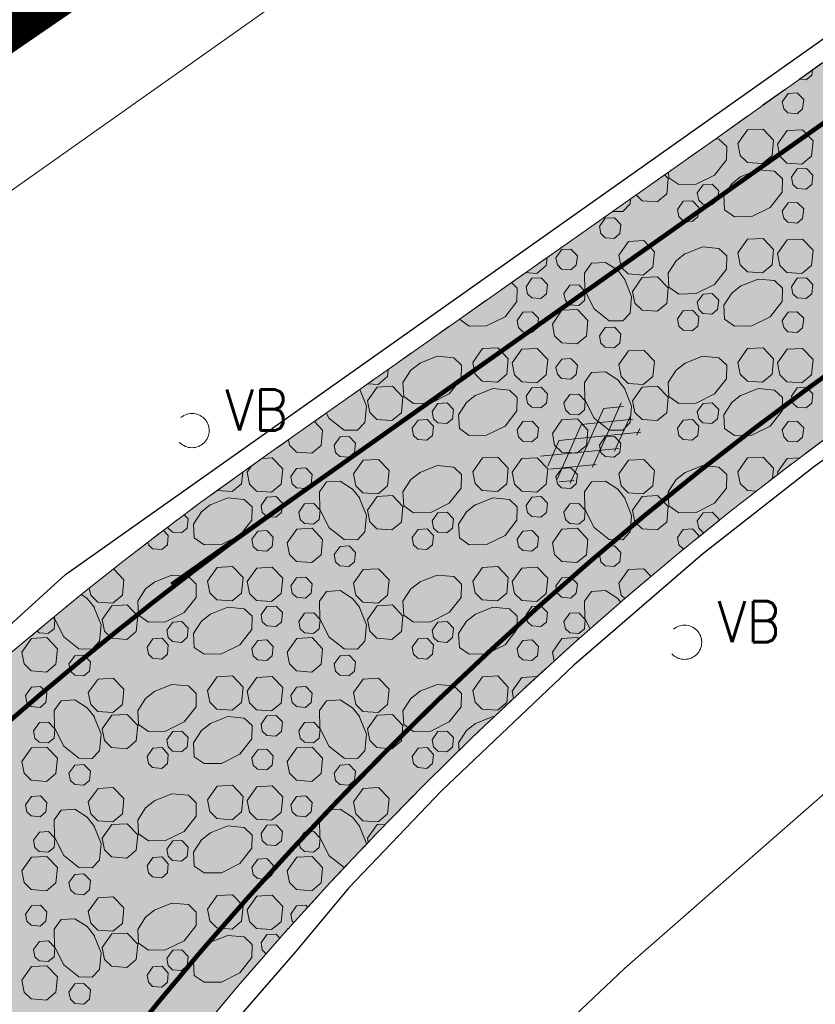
# Model space of a CAD drawing. Header units: metres. Extents: x 148425 to 149111, y 486065 to 486671.
# Tile 21 of 81: x 148547 to 148564, y 486334 to 486356. Entities that reach past the tile are written whole.
import ezdxf

# ---------------------------------------------------------------- set-up
doc = ezdxf.new("R2010")
doc.units = ezdxf.units.M
doc.header["$MEASUREMENT"] = 0
doc.linetypes.add('1-3 (0.10)', pattern=[4, 1, -3])
doc.linetypes.add('DGN Style 2', pattern=[1, 0.6, -0.4])
for name, color, linetype, lineweight in [('BWR-alg-topografie', 7, 'Continuous', 13), ('BWR-nieuw-belijning-1-3 streep dik 100', 51, '1-3 (0.10)', 0), ('BWR-verw-drain ø 80', 60, 'drainagew', 30), ('BWR-verw-situatie', 214, 'DGN Style 2', 13), ('TOP-L-topo objecten vlak', 7, 'Continuous', 0), ('WVB-alg-onderhoek', 7, 'Continuous', 30), ('WVB-alg-werkgrens', 6, 'Continuous', 53), ('WVB-pen-dik 013', 1, 'Continuous', 0), ('WVB-raster-20%', 254, 'Continuous', 30)]:
    doc.layers.add(name, color=color, linetype=linetype, lineweight=lineweight)
doc.styles.add('Style-STANDARD', font='STANDARD.shx')
doc.styles.add('Style-WORKING', font='WORKING.shx')
doc.linetypes.add('drainagew', pattern='A,2.1,["V",Style-WORKING,S=0.700002,R=0,X=-0.228,Y=-0.367],2.9,-0.32,0.02,-0.32,0.4,-0.32,0.05,-0.32', length=6.75)

# ---------------------------------------------------------------- blocks, each defined once
blk = doc.blocks.new('14_1')
at = {"color": 0, "linetype": 'ByBlock', "lineweight": -2}
blk.add_circle((0, 0), 0.25, dxfattribs=at)
at = {"color": 0, "linetype": 'ByBlock', "lineweight": -2, "style": 'Style-STANDARD'}
blk.add_text('VB', height=0.6, dxfattribs=at).set_placement((0.483, 0))
blk = doc.blocks.new('ASFALT')
at = {"layer": 'BWR-alg-topografie'}
for p, q in [((0.537, 0.737), (-0.001, 0.426)), ((1.137, 0.736), (0, 0.079)), ((1.483, -0.166), (0, 0.693)), ((1.737, 0.736), (0.177, -0.165)), ((2.083, -0.164), (0.524, 0.736)), ((2.111, 0.166), (1.124, 0.736)), ((2.112, 0.513), (1.725, 0.736)), ((2.113, 0.607), (0.778, -0.165)), ((0.884, -0.164), (0, 0.346)), ((2.112, 0.259), (1.377, -0.163)), ((0.284, -0.164), (0, 0)), ((2.113, -0.086), (1.978, -0.163))]:
    blk.add_line(p, q, dxfattribs=at)

msp = doc.modelspace()

# ---------------------------------------------------------------- hatches: boundary and pattern name
at = {"layer": 'WVB-raster-20%', "linetype": 'Continuous', "lineweight": 0}
msp.add_hatch(color=256, dxfattribs=at).paths.add_polyline_path([(148533.282, 486328.506), (148542.896, 486322.419), (148542.892, 486322.421), (148544.421, 486325.181), (148546.054, 486327.762), (148546.882, 486329.013), (148547.738, 486330.245), (148548.621, 486331.456), (148549.521, 486332.632), (148550.449, 486333.789), (148551.401, 486334.925), (148552.377, 486336.041), (148553.375, 486337.138), (148554.393, 486338.216), (148555.43, 486339.275), (148556.497, 486340.325), (148557.585, 486341.355), (148558.694, 486342.365), (148559.822, 486343.352), (148560.969, 486344.318), (148562.134, 486345.261), (148563.317, 486346.181), (148564.517, 486347.077), (148573.278, 486353.429), (148578.585, 486357.139), (148574.733, 486362.601), (148561.632, 486353.285), (148552.063, 486346.543), (148550.539, 486345.454), (148549.684, 486344.812), (148548.837, 486344.158), (148548, 486343.493), (148547.171, 486342.817), (148546.351, 486342.13), (148545.54, 486341.432), (148544.74, 486340.724), (148543.949, 486340.006), (148543.217, 486339.324), (148542.494, 486338.632), (148541.78, 486337.931), (148541.074, 486337.222), (148540.377, 486336.504), (148539.687, 486335.78), (148539.072, 486335.12), (148538.464, 486334.454), (148537.863, 486333.781), (148537.269, 486333.103), (148536.681, 486332.418)], flags=0)

# ---------------------------------------------------------------- linework, layer by layer
at = {"layer": 'BWR-nieuw-belijning-1-3 streep dik 100', "color": 7, "const_width": 0.1, "flags": 128}
for points in [[(148575.378, 486361.686), (148549.903, 486343.654)], [(148577.949, 486358.049), (148572.634, 486354.333), (148563.859, 486347.971), (148562.644, 486347.064), (148561.444, 486346.131), (148560.262, 486345.174), (148559.099, 486344.194), (148557.955, 486343.193), (148556.83, 486342.168), (148555.726, 486341.124), (148554.644, 486340.059), (148553.593, 486338.985), (148552.561, 486337.893), (148551.549, 486336.78), (148550.558, 486335.647), (148549.591, 486334.493), (148548.647, 486333.317), (148547.732, 486332.12), (148546.834, 486330.889), (148545.963, 486329.636), (148545.122, 486328.365), (148543.483, 486325.774)], [(148534.12, 486327.778), (148537.521, 486331.692), (148538.108, 486332.376), (148538.694, 486333.046), (148539.288, 486333.71), (148539.888, 486334.367), (148540.495, 486335.019), (148541.177, 486335.735), (148541.866, 486336.444), (148542.562, 486337.143), (148543.267, 486337.835), (148543.979, 486338.517), (148544.7, 486339.189), (148545.481, 486339.897), (148546.27, 486340.596), (148547.069, 486341.284), (148547.878, 486341.961), (148548.696, 486342.628), (148549.521, 486343.284), (148550.356, 486343.929), (148551.195, 486344.559), (148552.708, 486345.64)]]:
    msp.add_lwpolyline(points, dxfattribs=at)
at = {"layer": 'BWR-verw-drain ø 80', "linetype": 'drainagew', "ltscale": 2.5}
msp.add_line((148547.584, 486343.873), (148591.935, 486375.24), dxfattribs=at)
at = {"layer": 'BWR-verw-drain ø 80', "linetype": 'drainagew', "ltscale": 2.5, "flags": 128}
for points in [[(148596.266, 486369.117), (148578.743, 486356.723), (148563.976, 486346.242), (148561.521, 486344.319), (148558.7, 486341.894), (148555.809, 486339.141), (148553.772, 486337.013), (148552.603, 486335.61), (148550.251, 486332.904), (148547.758, 486329.592), (148545.938, 486326.911), (148544.092, 486323.91), (148542.892, 486321.749)], [(148532.302, 486328.018), (148536.363, 486332.693), (148536.952, 486333.378), (148537.548, 486334.059), (148538.152, 486334.735), (148538.763, 486335.405), (148539.381, 486336.068), (148540.074, 486336.795), (148540.775, 486337.516), (148541.484, 486338.229), (148542.202, 486338.934), (148542.929, 486339.629), (148543.665, 486340.315), (148547.584, 486343.873)]]:
    msp.add_lwpolyline(points, dxfattribs=at)
at = {"layer": 'BWR-verw-situatie', "flags": 128}
for points in [[(148574.733, 486362.601), (148561.632, 486353.285), (148552.063, 486346.543)], [(148544.421, 486325.181), (148546.054, 486327.762), (148546.882, 486329.013), (148547.738, 486330.245), (148548.621, 486331.456), (148549.521, 486332.632), (148550.449, 486333.789), (148551.401, 486334.925), (148552.377, 486336.041), (148553.375, 486337.138), (148554.393, 486338.216), (148555.43, 486339.275), (148556.497, 486340.325), (148557.585, 486341.355), (148558.694, 486342.365), (148559.822, 486343.352), (148560.969, 486344.318), (148562.134, 486345.261), (148563.317, 486346.181), (148564.517, 486347.077), (148573.278, 486353.429), (148578.585, 486357.139)], [(148552.063, 486346.543), (148550.539, 486345.454), (148549.684, 486344.812), (148548.837, 486344.158), (148548, 486343.493), (148547.171, 486342.817), (148546.351, 486342.13), (148545.54, 486341.432), (148544.74, 486340.724), (148543.949, 486340.006), (148543.217, 486339.324), (148542.494, 486338.632), (148541.78, 486337.931), (148541.074, 486337.222), (148540.377, 486336.504), (148539.687, 486335.78), (148539.072, 486335.12), (148538.464, 486334.454), (148537.863, 486333.781), (148537.269, 486333.103), (148536.681, 486332.418), (148533.282, 486328.506)]]:
    msp.add_lwpolyline(points, dxfattribs=at)
at = {"layer": 'TOP-L-topo objecten vlak', "color": 7, "linetype": 'Continuous', "lineweight": 0, "flags": 128}
for points in [[(148517.61, 486327.79), (148520.079, 486327.925), (148523.279, 486328.1), (148526.353, 486333.116), (148529.358, 486337.136), (148533.804, 486342.082), (148538.702, 486346.582), (148544.006, 486350.594), (148554.263, 486357.842), (148555.773, 486356.208), (148558.589, 486357.925), (148561.572, 486359.011), (148606.959, 486391.275)], [(148570.529, 486346.442), (148568.342, 486345.675), (148565.805, 486343.592), (148565.157, 486342.296), (148566.067, 486340.731), (148559.812, 486335.256), (148558.589, 486334.099), (148557.398, 486332.908), (148556.238, 486331.685), (148555.112, 486330.431), (148554.02, 486329.146), (148552.963, 486327.834), (148551.944, 486326.495), (148550.915, 486325.061), (148549.927, 486323.596), (148548.98, 486322.103), (148548.075, 486320.584)]]:
    msp.add_lwpolyline(points, dxfattribs=at)
at = {"layer": 'WVB-alg-onderhoek', "lineweight": 40, "ltscale": 500}
msp.add_3dface([(148601.941, 486074.385), (149104.348, 486429.086), (148938.821, 486663.542), (148436.414, 486308.842)], dxfattribs=at)
at = {"layer": 'WVB-alg-werkgrens', "linetype": 'Continuous', "ltscale": 2.5, "const_width": 1.5, "flags": 128}
msp.add_lwpolyline([(148933.417, 486497.811), (148874.414, 486581.384), (148538.89, 486351.023), (148526.845, 486327.911), (148530.985, 486325.229), (148531.106, 486326.817), (148532.707, 486327.686), (148532.626, 486326.155), (148530.985, 486325.229), (148539.247, 486319.878), (148535.438, 486309.432), (148532.522, 486299.181), (148531.73, 486286.904), (148532.07, 486275.415), (148533.054, 486268.785), (148534.125, 486264.381), (148536.125, 486258.311), (148550.85, 486226.663)], close=True, dxfattribs=at)
at = {"layer": 'WVB-pen-dik 013'}
for p, q in [((148551.553, 486346.111), (148551.651, 486346.249)), ((148563.167, 486346.065), (148563.158, 486346.111)), ((148558.271, 486341.98), (148558.233, 486342.176)), ((148557.387, 486341.168), (148557.355, 486341.326)), ((148554.205, 486338.017), (148554.188, 486338.106))]:
    msp.add_line(p, q, dxfattribs=at)
at = {"layer": 'WVB-pen-dik 013', "flags": 128}
for points in [[(148563.923, 486354.914), (148563.91, 486354.799), (148563.785, 486354.696), (148563.633, 486354.708)], [(148563.265, 486354.216), (148563.393, 486354.396), (148563.593, 486354.409), (148563.733, 486354.264), (148563.71, 486354.059), (148563.588, 486353.954), (148563.388, 486353.971), (148563.295, 486354.061), (148563.265, 486354.216)], [(148562.295, 486353.301), (148562.505, 486353.601), (148562.843, 486353.619), (148563.073, 486353.376), (148563.04, 486353.039), (148562.833, 486352.866), (148562.5, 486352.891), (148562.345, 486353.044), (148562.295, 486353.301)], [(148563.158, 486353.289), (148563.37, 486353.586), (148563.705, 486353.606), (148563.938, 486353.364), (148563.903, 486353.026), (148563.695, 486352.854), (148563.365, 486352.876), (148563.21, 486353.029), (148563.158, 486353.289)], [(148561.804, 486353.408), (148561.878, 486353.401), (148562.048, 486353.236), (148562.043, 486352.944), (148561.78, 486352.611), (148561.378, 486352.411), (148561, 486352.404), (148560.785, 486352.556), (148560.778, 486352.683)], [(148562.34, 486352.571), (148562.735, 486352.729), (148563.095, 486352.696), (148563.268, 486352.531), (148563.26, 486352.241), (148563, 486351.906), (148562.598, 486351.706), (148562.218, 486351.701), (148562.003, 486351.851), (148561.985, 486352.156), (148562.16, 486352.424), (148562.358, 486352.581)], [(148563.465, 486352.564), (148563.59, 486352.746), (148563.793, 486352.756), (148563.933, 486352.611), (148563.91, 486352.406), (148563.785, 486352.304), (148563.588, 486352.319), (148563.493, 486352.409), (148563.465, 486352.564)], [(148560.688, 486352.62), (148560.768, 486352.536), (148560.735, 486352.199), (148560.528, 486352.026), (148560.195, 486352.051), (148560.064, 486352.18)], [(148561.405, 486352.224), (148561.533, 486352.401), (148561.733, 486352.414), (148561.873, 486352.269), (148561.85, 486352.064), (148561.725, 486351.961), (148561.528, 486351.976), (148561.435, 486352.066), (148561.405, 486352.224)], [(148559.944, 486352.096), (148559.933, 486351.984), (148559.773, 486351.814), (148559.549, 486351.817)], [(148560.97, 486351.859), (148561.098, 486352.039), (148561.298, 486352.051), (148561.435, 486351.904), (148561.415, 486351.701), (148561.293, 486351.596), (148561.093, 486351.614), (148561, 486351.704), (148560.97, 486351.859)], [(148563.265, 486351.824), (148563.393, 486352.004), (148563.593, 486352.016), (148563.733, 486351.871), (148563.71, 486351.666), (148563.588, 486351.561), (148563.388, 486351.579), (148563.295, 486351.669), (148563.265, 486351.824)], [(148559.263, 486351.489), (148559.39, 486351.669), (148559.59, 486351.679), (148559.73, 486351.534), (148559.71, 486351.331), (148559.585, 486351.226), (148559.388, 486351.241), (148559.293, 486351.331), (148559.263, 486351.489)], [(148559.685, 486350.861), (148559.898, 486351.159), (148560.233, 486351.179), (148560.465, 486350.936), (148560.43, 486350.599), (148560.223, 486350.426), (148559.893, 486350.449), (148559.738, 486350.601), (148559.685, 486350.861)], [(148562.295, 486350.909), (148562.505, 486351.209), (148562.843, 486351.226), (148563.073, 486350.984), (148563.04, 486350.646), (148562.833, 486350.474), (148562.5, 486350.499), (148562.345, 486350.651), (148562.295, 486350.909)], [(148563.158, 486350.896), (148563.37, 486351.194), (148563.705, 486351.214), (148563.938, 486350.971), (148563.903, 486350.634), (148563.695, 486350.461), (148563.365, 486350.484), (148563.21, 486350.636), (148563.158, 486350.896)], [(148558.313, 486350.801), (148558.44, 486350.981), (148558.64, 486350.994), (148558.78, 486350.849), (148558.758, 486350.644), (148558.635, 486350.539), (148558.435, 486350.556), (148558.343, 486350.646), (148558.313, 486350.801)], [(148561.123, 486350.884), (148561.515, 486351.041), (148561.878, 486351.009), (148562.048, 486350.844), (148562.043, 486350.551), (148561.78, 486350.219), (148561.378, 486350.019), (148561, 486350.011), (148560.785, 486350.164), (148560.768, 486350.466), (148560.94, 486350.736), (148561.14, 486350.894)], [(148558.119, 486350.81), (148558.1, 486350.634), (148557.893, 486350.461), (148557.648, 486350.478)], [(148559.81, 486350.346), (148559.968, 486349.954), (148559.933, 486349.591), (148559.773, 486349.421), (148559.48, 486349.426), (148559.148, 486349.689), (148558.945, 486350.091), (148558.94, 486350.469), (148559.093, 486350.684), (148559.393, 486350.701), (148559.663, 486350.529), (148559.82, 486350.329)], [(148557.663, 486350.171), (148557.788, 486350.354), (148557.99, 486350.364), (148558.13, 486350.219), (148558.108, 486350.014), (148557.983, 486349.911), (148557.785, 486349.926), (148557.69, 486350.016), (148557.663, 486350.171)], [(148559.99, 486350.069), (148560.2, 486350.369), (148560.535, 486350.386), (148560.768, 486350.144), (148560.735, 486349.806), (148560.528, 486349.634), (148560.195, 486349.659), (148560.04, 486349.811), (148559.99, 486350.069)], [(148562.34, 486350.179), (148562.735, 486350.336), (148563.095, 486350.304), (148563.268, 486350.139), (148563.26, 486349.849), (148563, 486349.514), (148562.598, 486349.314), (148562.218, 486349.309), (148562.003, 486349.459), (148561.985, 486349.764), (148562.16, 486350.031), (148562.358, 486350.189)], [(148563.465, 486350.171), (148563.59, 486350.354), (148563.793, 486350.364), (148563.933, 486350.219), (148563.91, 486350.014), (148563.785, 486349.911), (148563.588, 486349.926), (148563.493, 486350.016), (148563.465, 486350.171)], [(148557.339, 486350.26), (148557.465, 486350.139), (148557.458, 486349.849), (148557.198, 486349.514), (148556.795, 486349.314), (148556.415, 486349.309), (148556.201, 486349.458)], [(148558.488, 486350.024), (148558.615, 486350.204), (148558.815, 486350.214), (148558.955, 486350.069), (148558.935, 486349.866), (148558.81, 486349.761), (148558.613, 486349.776), (148558.518, 486349.866), (148558.488, 486350.024)], [(148561.405, 486349.831), (148561.533, 486350.009), (148561.733, 486350.021), (148561.873, 486349.876), (148561.85, 486349.671), (148561.725, 486349.569), (148561.528, 486349.584), (148561.435, 486349.674), (148561.405, 486349.831)], [(148558.233, 486349.354), (148558.443, 486349.654), (148558.78, 486349.671), (148559.01, 486349.429), (148558.978, 486349.091), (148558.77, 486348.919), (148558.438, 486348.944), (148558.283, 486349.096), (148558.233, 486349.354)], [(148560.97, 486349.466), (148561.098, 486349.646), (148561.298, 486349.659), (148561.435, 486349.511), (148561.415, 486349.309), (148561.293, 486349.204), (148561.093, 486349.221), (148561, 486349.311), (148560.97, 486349.466)], [(148557.463, 486349.431), (148557.59, 486349.611), (148557.79, 486349.624), (148557.93, 486349.479), (148557.908, 486349.274), (148557.785, 486349.169), (148557.585, 486349.186), (148557.493, 486349.276), (148557.463, 486349.431)], [(148563.265, 486349.431), (148563.393, 486349.611), (148563.593, 486349.624), (148563.733, 486349.479), (148563.71, 486349.274), (148563.588, 486349.169), (148563.388, 486349.186), (148563.295, 486349.276), (148563.265, 486349.431)], [(148559.263, 486349.096), (148559.39, 486349.276), (148559.59, 486349.286), (148559.73, 486349.141), (148559.71, 486348.939), (148559.585, 486348.834), (148559.388, 486348.849), (148559.293, 486348.939), (148559.263, 486349.096)], [(148556.493, 486348.516), (148556.703, 486348.816), (148557.04, 486348.834), (148557.27, 486348.591), (148557.238, 486348.254), (148557.03, 486348.081), (148556.698, 486348.106), (148556.543, 486348.259), (148556.493, 486348.516)], [(148557.355, 486348.504), (148557.568, 486348.801), (148557.903, 486348.821), (148558.135, 486348.579), (148558.1, 486348.241), (148557.893, 486348.069), (148557.563, 486348.091), (148557.408, 486348.244), (148557.355, 486348.504)], [(148559.685, 486348.469), (148559.898, 486348.766), (148560.233, 486348.786), (148560.465, 486348.544), (148560.43, 486348.206), (148560.223, 486348.034), (148559.893, 486348.056), (148559.738, 486348.209), (148559.685, 486348.469)], [(148562.295, 486348.516), (148562.505, 486348.816), (148562.843, 486348.834), (148563.073, 486348.591), (148563.04, 486348.254), (148562.833, 486348.081), (148562.5, 486348.106), (148562.345, 486348.259), (148562.295, 486348.516)], [(148563.158, 486348.504), (148563.37, 486348.801), (148563.705, 486348.821), (148563.938, 486348.579), (148563.903, 486348.241), (148563.695, 486348.069), (148563.365, 486348.091), (148563.21, 486348.244), (148563.158, 486348.504)], [(148555.32, 486348.491), (148555.713, 486348.649), (148556.075, 486348.616), (148556.245, 486348.451), (148556.24, 486348.159), (148555.978, 486347.826), (148555.575, 486347.626), (148555.198, 486347.619), (148554.983, 486347.771), (148554.965, 486348.074), (148555.138, 486348.344), (148555.338, 486348.501)], [(148558.313, 486348.409), (148558.44, 486348.589), (148558.64, 486348.601), (148558.78, 486348.456), (148558.758, 486348.251), (148558.635, 486348.146), (148558.435, 486348.164), (148558.343, 486348.254), (148558.313, 486348.409)], [(148561.123, 486348.491), (148561.515, 486348.649), (148561.878, 486348.616), (148562.048, 486348.451), (148562.043, 486348.159), (148561.78, 486347.826), (148561.378, 486347.626), (148561, 486347.619), (148560.785, 486347.771), (148560.768, 486348.074), (148560.94, 486348.344), (148561.14, 486348.501)], [(148554.644, 486348.362), (148554.628, 486348.206), (148554.42, 486348.034), (148554.2, 486348.049)], [(148559.81, 486347.954), (148559.968, 486347.561), (148559.933, 486347.199), (148559.773, 486347.029), (148559.48, 486347.034), (148559.148, 486347.296), (148558.945, 486347.699), (148558.94, 486348.076), (148559.093, 486348.291), (148559.393, 486348.309), (148559.663, 486348.136), (148559.82, 486347.936)], [(148554.021, 486347.922), (148554.165, 486347.561), (148554.13, 486347.199), (148553.97, 486347.029), (148553.678, 486347.034), (148553.345, 486347.296), (148553.29, 486347.407)], [(148554.188, 486347.676), (148554.398, 486347.976), (148554.733, 486347.994), (148554.965, 486347.751), (148554.933, 486347.414), (148554.725, 486347.241), (148554.393, 486347.266), (148554.238, 486347.419), (148554.188, 486347.676)], [(148556.538, 486347.786), (148556.933, 486347.944), (148557.293, 486347.911), (148557.465, 486347.746), (148557.458, 486347.456), (148557.198, 486347.121), (148556.795, 486346.921), (148556.415, 486346.916), (148556.2, 486347.066), (148556.183, 486347.371), (148556.358, 486347.639), (148556.555, 486347.796)], [(148557.663, 486347.779), (148557.788, 486347.961), (148557.99, 486347.971), (148558.13, 486347.826), (148558.108, 486347.621), (148557.983, 486347.519), (148557.785, 486347.534), (148557.69, 486347.624), (148557.663, 486347.779)], [(148559.99, 486347.676), (148560.2, 486347.976), (148560.535, 486347.994), (148560.768, 486347.751), (148560.735, 486347.414), (148560.528, 486347.241), (148560.195, 486347.266), (148560.04, 486347.419), (148559.99, 486347.676)], [(148562.34, 486347.786), (148562.735, 486347.944), (148563.095, 486347.911), (148563.268, 486347.746), (148563.26, 486347.456), (148563, 486347.121), (148562.598, 486346.921), (148562.218, 486346.916), (148562.003, 486347.066), (148561.985, 486347.371), (148562.16, 486347.639), (148562.358, 486347.796)], [(148563.465, 486347.779), (148563.59, 486347.961), (148563.793, 486347.971), (148563.933, 486347.826), (148563.91, 486347.621), (148563.785, 486347.519), (148563.588, 486347.534), (148563.493, 486347.624), (148563.465, 486347.779)], [(148558.488, 486347.631), (148558.615, 486347.811), (148558.815, 486347.821), (148558.955, 486347.676), (148558.935, 486347.474), (148558.81, 486347.369), (148558.613, 486347.384), (148558.518, 486347.474), (148558.488, 486347.631)], [(148555.603, 486347.439), (148555.73, 486347.616), (148555.93, 486347.629), (148556.07, 486347.484), (148556.048, 486347.279), (148555.923, 486347.176), (148555.725, 486347.191), (148555.633, 486347.281), (148555.603, 486347.439)], [(148561.405, 486347.439), (148561.533, 486347.616), (148561.733, 486347.629), (148561.873, 486347.484), (148561.85, 486347.279), (148561.725, 486347.176), (148561.528, 486347.191), (148561.435, 486347.281), (148561.405, 486347.439)], [(148555.168, 486347.074), (148555.295, 486347.254), (148555.495, 486347.266), (148555.633, 486347.119), (148555.613, 486346.916), (148555.49, 486346.811), (148555.29, 486346.829), (148555.198, 486346.919), (148555.168, 486347.074)], [(148558.233, 486346.961), (148558.443, 486347.261), (148558.78, 486347.279), (148559.01, 486347.036), (148558.978, 486346.699), (148558.77, 486346.526), (148558.438, 486346.551), (148558.283, 486346.704), (148558.233, 486346.961)], [(148560.97, 486347.074), (148561.098, 486347.254), (148561.298, 486347.266), (148561.435, 486347.119), (148561.415, 486346.916), (148561.293, 486346.811), (148561.093, 486346.829), (148561, 486346.919), (148560.97, 486347.074)], [(148553.03, 486347.224), (148553.208, 486347.036), (148553.175, 486346.699), (148552.968, 486346.526), (148552.635, 486346.551), (148552.48, 486346.704), (148552.458, 486346.821)], [(148557.463, 486347.039), (148557.59, 486347.219), (148557.79, 486347.231), (148557.93, 486347.086), (148557.908, 486346.881), (148557.785, 486346.776), (148557.585, 486346.794), (148557.493, 486346.884), (148557.463, 486347.039)], [(148563.265, 486347.039), (148563.393, 486347.219), (148563.593, 486347.231), (148563.733, 486347.086), (148563.71, 486346.881), (148563.588, 486346.776), (148563.388, 486346.794), (148563.295, 486346.884), (148563.265, 486347.039)], [(148553.46, 486346.704), (148553.588, 486346.884), (148553.788, 486346.894), (148553.928, 486346.749), (148553.908, 486346.546), (148553.783, 486346.441), (148553.585, 486346.456), (148553.49, 486346.546), (148553.46, 486346.704)], [(148559.263, 486346.704), (148559.39, 486346.884), (148559.59, 486346.894), (148559.73, 486346.749), (148559.71, 486346.546), (148559.585, 486346.441), (148559.388, 486346.456), (148559.293, 486346.546), (148559.263, 486346.704)], [(148551.885, 486346.416), (148552.1, 486346.429), (148552.333, 486346.186), (148552.298, 486345.849), (148552.09, 486345.676), (148551.76, 486345.699), (148551.605, 486345.851), (148551.553, 486346.111)], [(148556.493, 486346.124), (148556.703, 486346.424), (148557.04, 486346.441), (148557.27, 486346.199), (148557.238, 486345.861), (148557.03, 486345.689), (148556.698, 486345.714), (148556.543, 486345.866), (148556.493, 486346.124)], [(148557.355, 486346.111), (148557.568, 486346.409), (148557.903, 486346.429), (148558.135, 486346.186), (148558.1, 486345.849), (148557.893, 486345.676), (148557.563, 486345.699), (148557.408, 486345.851), (148557.355, 486346.111)], [(148562.295, 486346.124), (148562.505, 486346.424), (148562.843, 486346.441), (148563.073, 486346.199), (148563.051, 486345.974)], [(148563.158, 486346.111), (148563.37, 486346.409), (148563.644, 486346.425)], [(148552.51, 486346.016), (148552.638, 486346.196), (148552.838, 486346.209), (148552.978, 486346.064), (148552.955, 486345.859), (148552.833, 486345.754), (148552.633, 486345.771), (148552.54, 486345.861), (148552.51, 486346.016)], [(148553.883, 486346.076), (148554.095, 486346.374), (148554.43, 486346.394), (148554.663, 486346.151), (148554.628, 486345.814), (148554.42, 486345.641), (148554.09, 486345.664), (148553.935, 486345.816), (148553.883, 486346.076)], [(148555.32, 486346.099), (148555.713, 486346.256), (148556.075, 486346.224), (148556.245, 486346.059), (148556.24, 486345.766), (148555.978, 486345.434), (148555.575, 486345.234), (148555.198, 486345.226), (148554.983, 486345.379), (148554.965, 486345.681), (148555.138, 486345.951), (148555.338, 486346.109)], [(148558.313, 486346.016), (148558.44, 486346.196), (148558.64, 486346.209), (148558.78, 486346.064), (148558.758, 486345.859), (148558.635, 486345.754), (148558.435, 486345.771), (148558.343, 486345.861), (148558.313, 486346.016)], [(148559.685, 486346.076), (148559.898, 486346.374), (148560.233, 486346.394), (148560.465, 486346.151), (148560.43, 486345.814), (148560.223, 486345.641), (148559.893, 486345.664), (148559.738, 486345.816), (148559.685, 486346.076)], [(148561.123, 486346.099), (148561.515, 486346.256), (148561.878, 486346.224), (148562.048, 486346.059), (148562.043, 486345.766), (148561.78, 486345.434), (148561.378, 486345.234), (148561, 486345.226), (148560.785, 486345.379), (148560.768, 486345.681), (148560.94, 486345.951), (148561.14, 486346.109)], [(148551.46, 486346.112), (148551.435, 486345.861), (148551.228, 486345.689), (148550.902, 486345.713)], [(148562.697, 486345.699), (148562.5, 486345.714), (148562.345, 486345.866), (148562.295, 486346.124)], [(148554.008, 486345.561), (148554.165, 486345.169), (148554.13, 486344.806), (148553.97, 486344.636), (148553.678, 486344.641), (148553.345, 486344.904), (148553.143, 486345.306), (148553.138, 486345.684), (148553.29, 486345.899), (148553.59, 486345.916), (148553.86, 486345.744), (148554.018, 486345.544)], [(148559.81, 486345.561), (148559.968, 486345.169), (148559.933, 486344.806), (148559.773, 486344.636), (148559.48, 486344.641), (148559.148, 486344.904), (148558.945, 486345.306), (148558.94, 486345.684), (148559.093, 486345.899), (148559.393, 486345.916), (148559.663, 486345.744), (148559.82, 486345.544)], [(148550.735, 486345.394), (148551.13, 486345.551), (148551.49, 486345.519), (148551.663, 486345.354), (148551.655, 486345.064), (148551.395, 486344.729), (148550.993, 486344.529), (148550.613, 486344.524), (148550.398, 486344.674), (148550.38, 486344.979), (148550.555, 486345.246), (148550.753, 486345.404)], [(148551.86, 486345.386), (148551.985, 486345.569), (148552.188, 486345.579), (148552.328, 486345.434), (148552.305, 486345.229), (148552.18, 486345.126), (148551.983, 486345.141), (148551.888, 486345.231), (148551.86, 486345.386)], [(148554.188, 486345.284), (148554.398, 486345.584), (148554.733, 486345.601), (148554.965, 486345.359), (148554.933, 486345.021), (148554.725, 486344.849), (148554.393, 486344.874), (148554.238, 486345.026), (148554.188, 486345.284)], [(148556.538, 486345.394), (148556.933, 486345.551), (148557.293, 486345.519), (148557.465, 486345.354), (148557.458, 486345.064), (148557.198, 486344.729), (148556.795, 486344.529), (148556.415, 486344.524), (148556.2, 486344.674), (148556.183, 486344.979), (148556.358, 486345.246), (148556.555, 486345.404)], [(148557.663, 486345.386), (148557.788, 486345.569), (148557.99, 486345.579), (148558.13, 486345.434), (148558.108, 486345.229), (148557.983, 486345.126), (148557.785, 486345.141), (148557.69, 486345.231), (148557.663, 486345.386)], [(148559.99, 486345.284), (148560.2, 486345.584), (148560.535, 486345.601), (148560.768, 486345.359), (148560.735, 486345.021), (148560.528, 486344.849), (148560.195, 486344.874), (148560.04, 486345.026), (148559.99, 486345.284)], [(148552.685, 486345.239), (148552.813, 486345.419), (148553.013, 486345.429), (148553.153, 486345.284), (148553.133, 486345.081), (148553.008, 486344.976), (148552.81, 486344.991), (148552.715, 486345.081), (148552.685, 486345.239)], [(148558.488, 486345.239), (148558.615, 486345.419), (148558.815, 486345.429), (148558.955, 486345.284), (148558.935, 486345.081), (148558.81, 486344.976), (148558.613, 486344.991), (148558.518, 486345.081), (148558.488, 486345.239)], [(148550.179, 486345.183), (148550.268, 486345.091), (148550.245, 486344.886), (148550.12, 486344.784), (148549.923, 486344.799), (148549.83, 486344.889), (148549.825, 486344.918)], [(148555.603, 486345.046), (148555.73, 486345.224), (148555.93, 486345.236), (148556.07, 486345.091), (148556.048, 486344.886), (148555.923, 486344.784), (148555.725, 486344.799), (148555.633, 486344.889), (148555.603, 486345.046)], [(148561.405, 486345.046), (148561.533, 486345.224), (148561.733, 486345.236), (148561.873, 486345.091), (148561.868, 486345.046)], [(148561.56, 486344.796), (148561.528, 486344.799), (148561.435, 486344.889), (148561.405, 486345.046)], [(148549.723, 486344.841), (148549.83, 486344.726), (148549.81, 486344.524), (148549.688, 486344.419), (148549.488, 486344.436), (148549.395, 486344.526), (148549.385, 486344.581)], [(148551.66, 486344.646), (148551.788, 486344.826), (148551.988, 486344.839), (148552.128, 486344.694), (148552.105, 486344.489), (148551.983, 486344.384), (148551.783, 486344.401), (148551.69, 486344.491), (148551.66, 486344.646)], [(148552.43, 486344.569), (148552.64, 486344.869), (148552.978, 486344.886), (148553.208, 486344.644), (148553.175, 486344.306), (148552.968, 486344.134), (148552.635, 486344.159), (148552.48, 486344.311), (148552.43, 486344.569)], [(148555.168, 486344.681), (148555.295, 486344.861), (148555.495, 486344.874), (148555.633, 486344.726), (148555.613, 486344.524), (148555.49, 486344.419), (148555.29, 486344.436), (148555.198, 486344.526), (148555.168, 486344.681)], [(148557.463, 486344.646), (148557.59, 486344.826), (148557.79, 486344.839), (148557.93, 486344.694), (148557.908, 486344.489), (148557.785, 486344.384), (148557.585, 486344.401), (148557.493, 486344.491), (148557.463, 486344.646)], [(148558.233, 486344.569), (148558.443, 486344.869), (148558.78, 486344.886), (148559.01, 486344.644), (148558.978, 486344.306), (148558.77, 486344.134), (148558.438, 486344.159), (148558.283, 486344.311), (148558.233, 486344.569)], [(148560.97, 486344.681), (148561.098, 486344.861), (148561.298, 486344.874), (148561.435, 486344.726), (148561.432, 486344.693)], [(148561.113, 486344.434), (148561.093, 486344.436), (148561, 486344.526), (148560.97, 486344.681)], [(148553.46, 486344.311), (148553.588, 486344.491), (148553.788, 486344.501), (148553.928, 486344.356), (148553.908, 486344.154), (148553.783, 486344.049), (148553.585, 486344.064), (148553.49, 486344.154), (148553.46, 486344.311)], [(148559.263, 486344.311), (148559.39, 486344.491), (148559.59, 486344.501), (148559.73, 486344.356), (148559.71, 486344.154), (148559.585, 486344.049), (148559.388, 486344.064), (148559.293, 486344.154), (148559.263, 486344.311)], [(148550.69, 486343.731), (148550.9, 486344.031), (148551.238, 486344.049), (148551.468, 486343.806), (148551.435, 486343.469), (148551.228, 486343.296), (148550.895, 486343.321), (148550.74, 486343.474), (148550.69, 486343.731)], [(148551.553, 486343.719), (148551.765, 486344.016), (148552.1, 486344.036), (148552.333, 486343.794), (148552.298, 486343.456), (148552.09, 486343.284), (148551.76, 486343.306), (148551.605, 486343.459), (148551.553, 486343.719)], [(148556.493, 486343.731), (148556.703, 486344.031), (148557.04, 486344.049), (148557.27, 486343.806), (148557.238, 486343.469), (148557.03, 486343.296), (148556.698, 486343.321), (148556.543, 486343.474), (148556.493, 486343.731)], [(148557.355, 486343.719), (148557.568, 486344.016), (148557.903, 486344.036), (148558.135, 486343.794), (148558.1, 486343.456), (148557.893, 486343.284), (148557.563, 486343.306), (148557.408, 486343.459), (148557.355, 486343.719)], [(148548.633, 486343.996), (148548.86, 486343.759), (148548.825, 486343.421), (148548.618, 486343.249), (148548.288, 486343.271), (148548.133, 486343.424), (148548.102, 486343.574)], [(148549.518, 486343.706), (148549.91, 486343.864), (148550.273, 486343.831), (148550.443, 486343.666), (148550.438, 486343.374), (148550.175, 486343.041), (148549.773, 486342.841), (148549.395, 486342.834), (148549.18, 486342.986), (148549.163, 486343.289), (148549.335, 486343.559), (148549.535, 486343.716)], [(148552.51, 486343.624), (148552.638, 486343.804), (148552.838, 486343.816), (148552.978, 486343.671), (148552.955, 486343.466), (148552.833, 486343.361), (148552.633, 486343.379), (148552.54, 486343.469), (148552.51, 486343.624)], [(148553.883, 486343.684), (148554.095, 486343.981), (148554.43, 486344.001), (148554.663, 486343.759), (148554.628, 486343.421), (148554.42, 486343.249), (148554.09, 486343.271), (148553.935, 486343.424), (148553.883, 486343.684)], [(148555.32, 486343.706), (148555.713, 486343.864), (148556.075, 486343.831), (148556.245, 486343.666), (148556.24, 486343.374), (148555.978, 486343.041), (148555.575, 486342.841), (148555.198, 486342.834), (148554.983, 486342.986), (148554.965, 486343.289), (148555.138, 486343.559), (148555.338, 486343.716)], [(148558.313, 486343.624), (148558.44, 486343.804), (148558.64, 486343.816), (148558.78, 486343.671), (148558.758, 486343.466), (148558.635, 486343.361), (148558.435, 486343.379), (148558.343, 486343.469), (148558.313, 486343.624)], [(148559.685, 486343.684), (148559.898, 486343.981), (148560.233, 486344.001), (148560.394, 486343.833)], [(148559.816, 486343.347), (148559.738, 486343.424), (148559.685, 486343.684)], [(148547.928, 486343.434), (148548.058, 486343.351), (148548.215, 486343.151)], [(148554.008, 486343.169), (148554.165, 486342.776), (148554.13, 486342.414), (148553.97, 486342.244), (148553.678, 486342.249), (148553.345, 486342.511), (148553.143, 486342.914), (148553.138, 486343.291), (148553.29, 486343.506), (148553.59, 486343.524), (148553.86, 486343.351), (148554.018, 486343.151)], [(148559.06, 486342.685), (148558.945, 486342.914), (148558.94, 486343.291), (148559.093, 486343.506), (148559.393, 486343.524), (148559.663, 486343.351), (148559.727, 486343.269)], [(148548.205, 486343.169), (148548.363, 486342.776), (148548.328, 486342.414), (148548.168, 486342.244), (148547.875, 486342.249), (148547.543, 486342.511), (148547.34, 486342.914), (148547.34, 486342.955)], [(148548.385, 486342.891), (148548.595, 486343.191), (148548.93, 486343.209), (148549.163, 486342.966), (148549.13, 486342.629), (148548.923, 486342.456), (148548.59, 486342.481), (148548.435, 486342.634), (148548.385, 486342.891)], [(148551.86, 486342.994), (148551.985, 486343.176), (148552.188, 486343.186), (148552.328, 486343.041), (148552.305, 486342.836), (148552.18, 486342.734), (148551.983, 486342.749), (148551.888, 486342.839), (148551.86, 486342.994)], [(148554.188, 486342.891), (148554.398, 486343.191), (148554.733, 486343.209), (148554.965, 486342.966), (148554.933, 486342.629), (148554.725, 486342.456), (148554.393, 486342.481), (148554.238, 486342.634), (148554.188, 486342.891)], [(148557.663, 486342.994), (148557.788, 486343.176), (148557.99, 486343.186), (148558.13, 486343.041), (148558.108, 486342.836), (148557.983, 486342.734), (148557.785, 486342.749), (148557.69, 486342.839), (148557.663, 486342.994)], [(148550.735, 486343.001), (148551.13, 486343.159), (148551.49, 486343.126), (148551.663, 486342.961), (148551.655, 486342.671), (148551.395, 486342.336), (148550.993, 486342.136), (148550.613, 486342.131), (148550.398, 486342.281), (148550.38, 486342.586), (148550.555, 486342.854), (148550.753, 486343.011)], [(148552.685, 486342.846), (148552.813, 486343.026), (148553.013, 486343.036), (148553.153, 486342.891), (148553.133, 486342.689), (148553.008, 486342.584), (148552.81, 486342.599), (148552.715, 486342.689), (148552.685, 486342.846)], [(148556.538, 486343.001), (148556.933, 486343.159), (148557.293, 486343.126), (148557.465, 486342.961), (148557.458, 486342.671), (148557.198, 486342.336), (148556.795, 486342.136), (148556.415, 486342.131), (148556.2, 486342.281), (148556.183, 486342.586), (148556.358, 486342.854), (148556.555, 486343.011)], [(148558.488, 486342.846), (148558.615, 486343.026), (148558.815, 486343.036), (148558.955, 486342.891), (148558.935, 486342.689), (148558.81, 486342.584), (148558.613, 486342.599), (148558.518, 486342.689), (148558.488, 486342.846)], [(148547.311, 486342.931), (148547.35, 486342.891), (148547.33, 486342.689), (148547.205, 486342.584), (148547.008, 486342.599), (148546.962, 486342.642)], [(148549.8, 486342.654), (148549.928, 486342.831), (148550.128, 486342.844), (148550.268, 486342.699), (148550.245, 486342.494), (148550.12, 486342.391), (148549.923, 486342.406), (148549.83, 486342.496), (148549.8, 486342.654)], [(148555.603, 486342.654), (148555.73, 486342.831), (148555.93, 486342.844), (148556.07, 486342.699), (148556.048, 486342.494), (148555.923, 486342.391), (148555.725, 486342.406), (148555.633, 486342.496), (148555.603, 486342.654)], [(148546.628, 486342.176), (148546.838, 486342.476), (148547.175, 486342.494), (148547.405, 486342.251), (148547.373, 486341.914), (148547.165, 486341.741), (148546.833, 486341.766), (148546.678, 486341.919), (148546.628, 486342.176)], [(148549.365, 486342.289), (148549.493, 486342.469), (148549.693, 486342.481), (148549.83, 486342.334), (148549.81, 486342.131), (148549.688, 486342.026), (148549.488, 486342.044), (148549.395, 486342.134), (148549.365, 486342.289)], [(148551.66, 486342.254), (148551.788, 486342.434), (148551.988, 486342.446), (148552.128, 486342.301), (148552.105, 486342.096), (148551.983, 486341.991), (148551.783, 486342.009), (148551.69, 486342.099), (148551.66, 486342.254)], [(148552.43, 486342.176), (148552.64, 486342.476), (148552.978, 486342.494), (148553.208, 486342.251), (148553.175, 486341.914), (148552.968, 486341.741), (148552.635, 486341.766), (148552.48, 486341.919), (148552.43, 486342.176)], [(148555.168, 486342.289), (148555.295, 486342.469), (148555.495, 486342.481), (148555.633, 486342.334), (148555.613, 486342.131), (148555.49, 486342.026), (148555.29, 486342.044), (148555.198, 486342.134), (148555.168, 486342.289)], [(148557.463, 486342.254), (148557.59, 486342.434), (148557.79, 486342.446), (148557.93, 486342.301), (148557.908, 486342.096), (148557.785, 486341.991), (148557.585, 486342.009), (148557.493, 486342.099), (148557.463, 486342.254)], [(148558.233, 486342.176), (148558.443, 486342.476), (148558.78, 486342.494), (148558.808, 486342.465)], [(148547.658, 486341.919), (148547.785, 486342.099), (148547.985, 486342.109), (148548.125, 486341.964), (148548.105, 486341.761), (148547.98, 486341.656), (148547.783, 486341.671), (148547.688, 486341.761), (148547.658, 486341.919)], [(148553.46, 486341.919), (148553.588, 486342.099), (148553.788, 486342.109), (148553.928, 486341.964), (148553.908, 486341.761), (148553.783, 486341.656), (148553.585, 486341.671), (148553.49, 486341.761), (148553.46, 486341.919)], [(148548.08, 486341.291), (148548.293, 486341.589), (148548.628, 486341.609), (148548.86, 486341.366), (148548.825, 486341.029), (148548.618, 486340.856), (148548.288, 486340.879), (148548.133, 486341.031), (148548.08, 486341.291)], [(148549.518, 486341.314), (148549.91, 486341.471), (148550.273, 486341.439), (148550.443, 486341.274), (148550.438, 486340.981), (148550.175, 486340.649), (148549.773, 486340.449), (148549.395, 486340.441), (148549.18, 486340.594), (148549.163, 486340.896), (148549.335, 486341.166), (148549.535, 486341.324)], [(148550.69, 486341.339), (148550.9, 486341.639), (148551.238, 486341.656), (148551.468, 486341.414), (148551.435, 486341.076), (148551.228, 486340.904), (148550.895, 486340.929), (148550.74, 486341.081), (148550.69, 486341.339)], [(148551.553, 486341.326), (148551.765, 486341.624), (148552.1, 486341.644), (148552.333, 486341.401), (148552.298, 486341.064), (148552.09, 486340.891), (148551.76, 486340.914), (148551.605, 486341.066), (148551.553, 486341.326)], [(148553.883, 486341.291), (148554.095, 486341.589), (148554.43, 486341.609), (148554.663, 486341.366), (148554.628, 486341.029), (148554.42, 486340.856), (148554.09, 486340.879), (148553.935, 486341.031), (148553.883, 486341.291)], [(148555.32, 486341.314), (148555.713, 486341.471), (148556.075, 486341.439), (148556.245, 486341.274), (148556.24, 486340.981), (148555.978, 486340.649), (148555.575, 486340.449), (148555.198, 486340.441), (148554.983, 486340.594), (148554.965, 486340.896), (148555.138, 486341.166), (148555.338, 486341.324)], [(148556.493, 486341.339), (148556.703, 486341.639), (148557.04, 486341.656), (148557.27, 486341.414), (148557.238, 486341.076), (148557.03, 486340.904), (148556.698, 486340.929), (148556.543, 486341.081), (148556.493, 486341.339)], [(148557.355, 486341.326), (148557.568, 486341.624), (148557.902, 486341.643)], [(148546.708, 486341.231), (148546.835, 486341.411), (148547.035, 486341.424), (148547.175, 486341.279), (148547.153, 486341.074), (148547.03, 486340.969), (148546.83, 486340.986), (148546.738, 486341.076), (148546.708, 486341.231)], [(148552.51, 486341.231), (148552.638, 486341.411), (148552.838, 486341.424), (148552.978, 486341.279), (148552.955, 486341.074), (148552.833, 486340.969), (148552.633, 486340.986), (148552.54, 486341.076), (148552.51, 486341.231)], [(148548.205, 486340.776), (148548.363, 486340.384), (148548.328, 486340.021), (148548.168, 486339.851), (148547.875, 486339.856), (148547.543, 486340.119), (148547.34, 486340.521), (148547.335, 486340.899), (148547.488, 486341.114), (148547.788, 486341.131), (148548.058, 486340.959), (148548.215, 486340.759)], [(148554.008, 486340.776), (148554.165, 486340.384), (148554.13, 486340.021), (148553.97, 486339.851), (148553.678, 486339.856), (148553.345, 486340.119), (148553.143, 486340.521), (148553.138, 486340.899), (148553.29, 486341.114), (148553.59, 486341.131), (148553.86, 486340.959), (148554.018, 486340.759)], [(148548.385, 486340.499), (148548.595, 486340.799), (148548.93, 486340.816), (148549.163, 486340.574), (148549.13, 486340.236), (148548.923, 486340.064), (148548.59, 486340.089), (148548.435, 486340.241), (148548.385, 486340.499)], [(148554.188, 486340.499), (148554.398, 486340.799), (148554.733, 486340.816), (148554.965, 486340.574), (148554.933, 486340.236), (148554.725, 486340.064), (148554.393, 486340.089), (148554.238, 486340.241), (148554.188, 486340.499)], [(148546.883, 486340.454), (148547.01, 486340.634), (148547.21, 486340.644), (148547.35, 486340.499), (148547.33, 486340.296), (148547.205, 486340.191), (148547.008, 486340.206), (148546.913, 486340.296), (148546.883, 486340.454)], [(148550.735, 486340.609), (148551.13, 486340.766), (148551.49, 486340.734), (148551.663, 486340.569), (148551.655, 486340.279), (148551.395, 486339.944), (148550.993, 486339.744), (148550.613, 486339.739), (148550.398, 486339.889), (148550.38, 486340.194), (148550.555, 486340.461), (148550.753, 486340.619)], [(148551.86, 486340.601), (148551.985, 486340.784), (148552.188, 486340.794), (148552.328, 486340.649), (148552.305, 486340.444), (148552.18, 486340.341), (148551.983, 486340.356), (148551.888, 486340.446), (148551.86, 486340.601)], [(148552.685, 486340.454), (148552.813, 486340.634), (148553.013, 486340.644), (148553.153, 486340.499), (148553.133, 486340.296), (148553.008, 486340.191), (148552.81, 486340.206), (148552.715, 486340.296), (148552.685, 486340.454)], [(148556.193, 486340.025), (148556.183, 486340.194), (148556.358, 486340.461), (148556.555, 486340.619)], [(148556.538, 486340.609), (148556.933, 486340.766), (148556.96, 486340.764)], [(148549.8, 486340.261), (148549.928, 486340.439), (148550.128, 486340.451), (148550.268, 486340.306), (148550.245, 486340.101), (148550.12, 486339.999), (148549.923, 486340.014), (148549.83, 486340.104), (148549.8, 486340.261)], [(148555.603, 486340.261), (148555.73, 486340.439), (148555.93, 486340.451), (148556.07, 486340.306), (148556.048, 486340.101), (148555.923, 486339.999), (148555.725, 486340.014), (148555.633, 486340.104), (148555.603, 486340.261)], [(148546.628, 486339.784), (148546.838, 486340.084), (148547.175, 486340.101), (148547.405, 486339.859), (148547.373, 486339.521), (148547.165, 486339.349), (148546.833, 486339.374), (148546.678, 486339.526), (148546.628, 486339.784)], [(148549.365, 486339.896), (148549.493, 486340.076), (148549.693, 486340.089), (148549.83, 486339.941), (148549.81, 486339.739), (148549.688, 486339.634), (148549.488, 486339.651), (148549.395, 486339.741), (148549.365, 486339.896)], [(148551.66, 486339.861), (148551.788, 486340.041), (148551.988, 486340.054), (148552.128, 486339.909), (148552.105, 486339.704), (148551.983, 486339.599), (148551.783, 486339.616), (148551.69, 486339.706), (148551.66, 486339.861)], [(148552.43, 486339.784), (148552.64, 486340.084), (148552.978, 486340.101), (148553.208, 486339.859), (148553.175, 486339.521), (148552.968, 486339.349), (148552.635, 486339.374), (148552.48, 486339.526), (148552.43, 486339.784)], [(148555.168, 486339.896), (148555.295, 486340.076), (148555.495, 486340.089), (148555.633, 486339.941), (148555.613, 486339.739), (148555.49, 486339.634), (148555.29, 486339.651), (148555.198, 486339.741), (148555.168, 486339.896)], [(148547.658, 486339.526), (148547.785, 486339.706), (148547.985, 486339.716), (148548.125, 486339.571), (148548.105, 486339.369), (148547.98, 486339.264), (148547.783, 486339.279), (148547.688, 486339.369), (148547.658, 486339.526)], [(148553.46, 486339.526), (148553.588, 486339.706), (148553.788, 486339.716), (148553.928, 486339.571), (148553.908, 486339.369), (148553.783, 486339.264), (148553.585, 486339.279), (148553.49, 486339.369), (148553.46, 486339.526)], [(148548.08, 486338.899), (148548.293, 486339.196), (148548.628, 486339.216), (148548.86, 486338.974), (148548.825, 486338.636), (148548.618, 486338.464), (148548.288, 486338.486), (148548.133, 486338.639), (148548.08, 486338.899)], [(148549.518, 486338.921), (148549.91, 486339.079), (148550.273, 486339.046), (148550.443, 486338.881), (148550.438, 486338.589), (148550.175, 486338.256), (148549.773, 486338.056), (148549.395, 486338.049), (148549.18, 486338.201), (148549.163, 486338.504), (148549.335, 486338.774), (148549.535, 486338.931)], [(148550.69, 486338.946), (148550.9, 486339.246), (148551.238, 486339.264), (148551.468, 486339.021), (148551.435, 486338.684), (148551.228, 486338.511), (148550.895, 486338.536), (148550.74, 486338.689), (148550.69, 486338.946)], [(148551.553, 486338.934), (148551.765, 486339.231), (148552.1, 486339.251), (148552.333, 486339.009), (148552.298, 486338.671), (148552.09, 486338.499), (148551.76, 486338.521), (148551.605, 486338.674), (148551.553, 486338.934)], [(148553.883, 486338.899), (148554.095, 486339.196), (148554.43, 486339.216), (148554.663, 486338.974), (148554.628, 486338.636), (148554.42, 486338.464), (148554.09, 486338.486), (148553.935, 486338.639), (148553.883, 486338.899)], [(148546.708, 486338.839), (148546.835, 486339.019), (148547.035, 486339.031), (148547.175, 486338.886), (148547.153, 486338.681), (148547.03, 486338.576), (148546.83, 486338.594), (148546.738, 486338.684), (148546.708, 486338.839)], [(148552.51, 486338.839), (148552.638, 486339.019), (148552.838, 486339.031), (148552.978, 486338.886), (148552.955, 486338.681), (148552.833, 486338.576), (148552.633, 486338.594), (148552.54, 486338.684), (148552.51, 486338.839)], [(148548.205, 486338.384), (148548.363, 486337.991), (148548.328, 486337.629), (148548.168, 486337.459), (148547.875, 486337.464), (148547.543, 486337.726), (148547.34, 486338.129), (148547.335, 486338.506), (148547.488, 486338.721), (148547.788, 486338.739), (148548.058, 486338.566), (148548.215, 486338.366)], [(148553.682, 486337.463), (148553.678, 486337.464), (148553.345, 486337.726), (148553.143, 486338.129), (148553.138, 486338.506), (148553.29, 486338.721), (148553.59, 486338.739), (148553.86, 486338.566), (148554.018, 486338.366)], [(148546.883, 486338.061), (148547.01, 486338.241), (148547.21, 486338.251), (148547.35, 486338.106), (148547.33, 486337.904), (148547.205, 486337.799), (148547.008, 486337.814), (148546.913, 486337.904), (148546.883, 486338.061)], [(148548.385, 486338.106), (148548.595, 486338.406), (148548.93, 486338.424), (148549.163, 486338.181), (148549.13, 486337.844), (148548.923, 486337.671), (148548.59, 486337.696), (148548.435, 486337.849), (148548.385, 486338.106)], [(148550.735, 486338.216), (148551.13, 486338.374), (148551.49, 486338.341), (148551.663, 486338.176), (148551.655, 486337.886), (148551.395, 486337.551), (148550.993, 486337.351), (148550.613, 486337.346), (148550.398, 486337.496), (148550.38, 486337.801), (148550.555, 486338.069), (148550.753, 486338.226)], [(148551.86, 486338.209), (148551.985, 486338.391), (148552.188, 486338.401), (148552.328, 486338.256), (148552.305, 486338.051), (148552.18, 486337.949), (148551.983, 486337.964), (148551.888, 486338.054), (148551.86, 486338.209)], [(148552.685, 486338.061), (148552.813, 486338.241), (148553.013, 486338.251), (148553.153, 486338.106), (148553.133, 486337.904), (148553.008, 486337.799), (148552.81, 486337.814), (148552.715, 486337.904), (148552.685, 486338.061)], [(148554.008, 486338.384), (148554.165, 486337.991), (148554.164, 486337.973)], [(148554.188, 486338.106), (148554.398, 486338.406), (148554.589, 486338.416)], [(148549.8, 486337.869), (148549.928, 486338.046), (148550.128, 486338.059), (148550.268, 486337.914), (148550.245, 486337.709), (148550.12, 486337.606), (148549.923, 486337.621), (148549.83, 486337.711), (148549.8, 486337.869)], [(148546.628, 486337.391), (148546.838, 486337.691), (148547.175, 486337.709), (148547.405, 486337.466), (148547.373, 486337.129), (148547.165, 486336.956), (148546.833, 486336.981), (148546.678, 486337.134), (148546.628, 486337.391)], [(148549.365, 486337.504), (148549.493, 486337.684), (148549.693, 486337.696), (148549.83, 486337.549), (148549.81, 486337.346), (148549.688, 486337.241), (148549.488, 486337.259), (148549.395, 486337.349), (148549.365, 486337.504)], [(148551.66, 486337.469), (148551.788, 486337.649), (148551.988, 486337.661), (148552.128, 486337.516), (148552.105, 486337.311), (148551.983, 486337.206), (148551.783, 486337.224), (148551.69, 486337.314), (148551.66, 486337.469)], [(148552.43, 486337.391), (148552.64, 486337.691), (148552.978, 486337.709), (148553.208, 486337.466), (148553.175, 486337.129), (148552.968, 486336.956), (148552.635, 486336.981), (148552.48, 486337.134), (148552.43, 486337.391)], [(148547.658, 486337.134), (148547.785, 486337.314), (148547.985, 486337.324), (148548.125, 486337.179), (148548.105, 486336.976), (148547.98, 486336.871), (148547.783, 486336.886), (148547.688, 486336.976), (148547.658, 486337.134)], [(148548.08, 486336.506), (148548.293, 486336.804), (148548.628, 486336.824), (148548.86, 486336.581), (148548.825, 486336.244), (148548.618, 486336.071), (148548.288, 486336.094), (148548.133, 486336.246), (148548.08, 486336.506)], [(148550.69, 486336.554), (148550.9, 486336.854), (148551.238, 486336.871), (148551.468, 486336.629), (148551.435, 486336.291), (148551.228, 486336.119), (148550.895, 486336.144), (148550.74, 486336.296), (148550.69, 486336.554)], [(148551.553, 486336.541), (148551.765, 486336.839), (148552.1, 486336.859), (148552.333, 486336.616), (148552.298, 486336.279), (148552.09, 486336.106), (148551.76, 486336.129), (148551.605, 486336.281), (148551.553, 486336.541)], [(148546.708, 486336.446), (148546.835, 486336.626), (148547.035, 486336.639), (148547.175, 486336.494), (148547.153, 486336.289), (148547.03, 486336.184), (148546.83, 486336.201), (148546.738, 486336.291), (148546.708, 486336.446)], [(148549.518, 486336.529), (148549.91, 486336.686), (148550.273, 486336.654), (148550.443, 486336.489), (148550.438, 486336.196), (148550.175, 486335.864), (148549.773, 486335.664), (148549.395, 486335.656), (148549.18, 486335.809), (148549.163, 486336.111), (148549.335, 486336.381), (148549.535, 486336.539)], [(148552.51, 486336.446), (148552.638, 486336.626), (148552.838, 486336.639), (148552.881, 486336.594)], [(148548.205, 486335.991), (148548.363, 486335.599), (148548.328, 486335.236), (148548.168, 486335.066), (148547.875, 486335.071), (148547.543, 486335.334), (148547.34, 486335.736), (148547.335, 486336.114), (148547.488, 486336.329), (148547.788, 486336.346), (148548.058, 486336.174), (148548.215, 486335.974)], [(148552.574, 486336.258), (148552.54, 486336.291), (148552.51, 486336.446)], [(148546.883, 486335.669), (148547.01, 486335.849), (148547.21, 486335.859), (148547.35, 486335.714), (148547.33, 486335.511), (148547.205, 486335.406), (148547.008, 486335.421), (148546.913, 486335.511), (148546.883, 486335.669)], [(148548.385, 486335.714), (148548.595, 486336.014), (148548.93, 486336.031), (148549.163, 486335.789), (148549.13, 486335.451), (148548.923, 486335.279), (148548.59, 486335.304), (148548.435, 486335.456), (148548.385, 486335.714)], [(148550.735, 486335.824), (148551.13, 486335.981), (148551.49, 486335.949), (148551.663, 486335.784), (148551.655, 486335.494), (148551.395, 486335.159), (148550.993, 486334.959), (148550.613, 486334.954), (148550.398, 486335.104), (148550.38, 486335.409), (148550.555, 486335.676), (148550.753, 486335.834)], [(148551.86, 486335.816), (148551.985, 486335.999), (148552.188, 486336.009), (148552.272, 486335.921)], [(148549.8, 486335.476), (148549.928, 486335.654), (148550.128, 486335.666), (148550.268, 486335.521), (148550.245, 486335.316), (148550.12, 486335.214), (148549.923, 486335.229), (148549.83, 486335.319), (148549.8, 486335.476)], [(148551.974, 486335.58), (148551.888, 486335.661), (148551.86, 486335.816)], [(148546.628, 486334.999), (148546.838, 486335.299), (148547.175, 486335.316), (148547.405, 486335.074), (148547.373, 486334.736), (148547.165, 486334.564), (148546.833, 486334.589), (148546.678, 486334.741), (148546.628, 486334.999)], [(148549.365, 486335.111), (148549.493, 486335.291), (148549.693, 486335.304), (148549.83, 486335.156), (148549.81, 486334.954), (148549.688, 486334.849), (148549.488, 486334.866), (148549.395, 486334.956), (148549.365, 486335.111)], [(148547.658, 486334.741), (148547.785, 486334.921), (148547.985, 486334.931), (148548.125, 486334.786), (148548.105, 486334.584), (148547.98, 486334.479), (148547.783, 486334.494), (148547.688, 486334.584), (148547.658, 486334.741)]]:
    msp.add_lwpolyline(points, dxfattribs=at)
at = {"layer": 'WVB-raster-20%', "linetype": 'Continuous', "lineweight": 0, "flags": 128}
for points in [[(148574.733, 486362.601), (148561.632, 486353.285), (148552.063, 486346.543), (148550.539, 486345.454), (148549.684, 486344.812), (148548.837, 486344.158), (148548, 486343.493), (148547.171, 486342.817), (148546.351, 486342.13)], [(148546.054, 486327.762), (148546.882, 486329.013), (148547.738, 486330.245), (148548.621, 486331.456), (148549.521, 486332.632), (148550.449, 486333.789), (148551.401, 486334.925), (148552.377, 486336.041), (148553.375, 486337.138), (148554.393, 486338.216), (148555.43, 486339.275), (148556.497, 486340.325), (148557.585, 486341.355), (148558.694, 486342.365), (148559.822, 486343.352), (148560.969, 486344.318), (148562.134, 486345.261), (148563.317, 486346.181), (148564.517, 486347.077), (148573.278, 486353.429), (148578.585, 486357.139)]]:
    msp.add_lwpolyline(points, dxfattribs=at)

# ---------------------------------------------------------------- block references
at = {"layer": 'BWR-alg-topografie', "rotation": 35.84181214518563}
msp.add_blockref('ASFALT', (148558.382, 486345.9), dxfattribs=at)
at = {"layer": 'BWR-verw-situatie', "xscale": 1.5, "yscale": 1.5, "zscale": 1.5}
msp.add_blockref('14_1', (148550.351, 486347.024), dxfattribs=at)
at = {"layer": 'BWR-verw-situatie', "ltscale": 2.5, "xscale": 1.5, "yscale": 1.5}
msp.add_blockref('14_1', (148561.126, 486342.393), dxfattribs=at)

doc.saveas('drawing.dxf')
